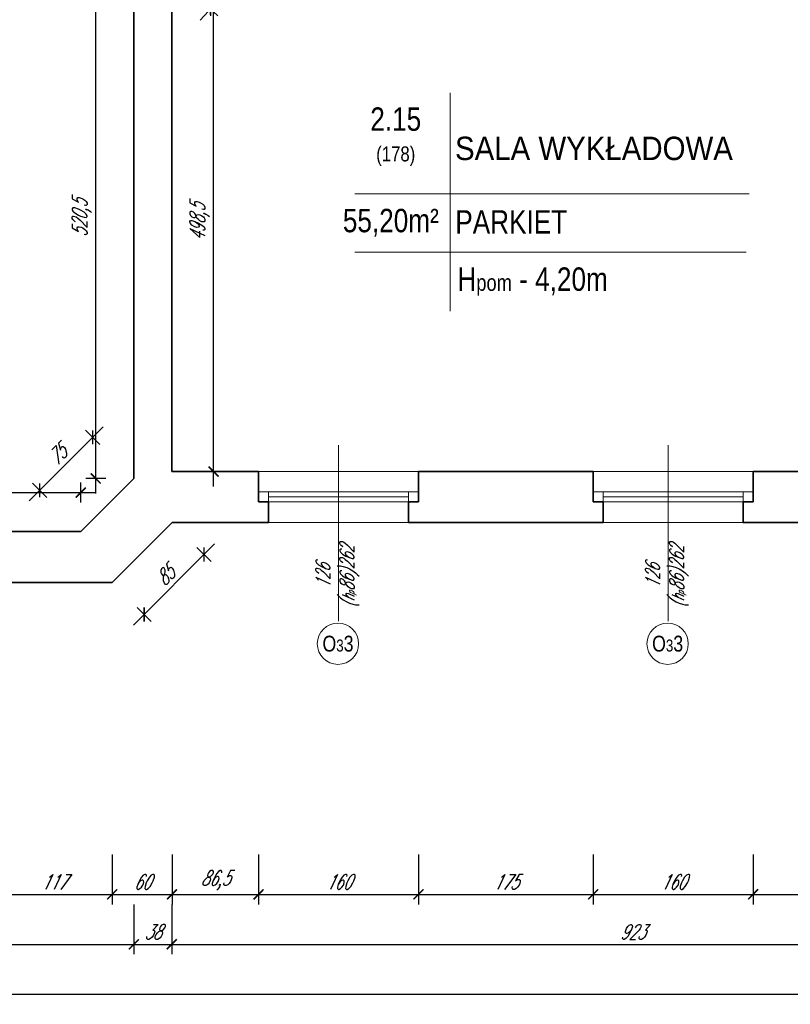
# Model space of a CAD drawing. Header units: millimetres. Extents: x 402 to 79005, y -7782 to 89952.
# Tile 83 of 256: x 22684 to 23455, y 20729 to 21714. Entities that reach past the tile are written whole.
import ezdxf

# ---------------------------------------------------------------- set-up
doc = ezdxf.new("R2010")
doc.units = ezdxf.units.MM
doc.header["$LTSCALE"] = 10
doc.layers.get('0').update_dxf_attribs({"lineweight": 0})
doc.layers.get('Defpoints').update_dxf_attribs({"color": 253})
for name, color, linetype, lineweight in [('01 parter - ściany', 253, 'Continuous', 35), ('03-01_okna', 253, 'Continuous', 15), ('04-1_widok', 253, 'Continuous', 5), ('05-01_wymiary', 253, 'Continuous', 5), ('05-03_opis', 253, 'Continuous', 5)]:
    doc.layers.add(name, color=color, linetype=linetype, lineweight=lineweight)
doc.styles.add('ariel', font='ARIAL.TTF', dxfattribs={"width": 0.8})
doc.styles.add('ariel_wym', font='simplex.shx', dxfattribs={"width": 0.65, "oblique": 25})
doc.dimstyles.new('ariel 50', dxfattribs={"dimtxt": 15, "dimasz": 10, "dimexe": 10, "dimexo": 0, "dimgap": 5, "dimtad": 1, "dimdec": 1, "dimrnd": 0.5, "dimtxsty": 'ariel_wym', "dimblk": 'ARCHTICK', "dimcen": 2.5, "dimdle": 15, "dimazin": 0, "dimtfac": 1, "dimtdec": 1, "dimtix": 1, "dimtmove": 0, "dimatfit": 3, "dimldrblk": 'DOT', "dimfxl": 0, "dimarcsym": 0})
doc.dimstyles.new('ariel 50 wnętrze', dxfattribs={"dimtxt": 15, "dimasz": 10, "dimexe": 10, "dimexo": 0, "dimgap": 5, "dimtad": 1, "dimdec": 1, "dimrnd": 0.5, "dimtxsty": 'ariel_wym', "dimblk": 'ARCHTICK', "dimcen": 2.5, "dimdle": 15, "dimazin": 0, "dimtfac": 1, "dimtdec": 1, "dimtix": 1, "dimtmove": 0, "dimatfit": 3, "dimldrblk": 'DOT', "dimfxl": 0, "dimarcsym": 0})

# ---------------------------------------------------------------- blocks, each defined once
blk = doc.blocks.new('_ArchTick')
at = {"color": 0, "linetype": 'ByBlock', "const_width": 0.15}
blk.add_lwpolyline([(-0.5, -0.5), (0.5, 0.5)], dxfattribs=at)
blk = doc.blocks.new('*D2562')
at = {"layer": '05-01_wymiary', "color": 0, "lineweight": -2}
for p, q in [((22659.46, 20878.64), (22659.46, 20828.64)), ((22776.33, 20878.64), (22776.33, 20828.64)), ((22644.46, 20838.64), (22791.33, 20838.64))]:
    blk.add_line(p, q, dxfattribs=at)
at = {"layer": 'Defpoints', "color": 0}
for p in [(22659.46, 21201.69), (22776.33, 21150.69), (22776.33, 20838.64)]:
    blk.add_point(p, dxfattribs=at)
at = {"layer": '05-01_wymiary', "color": 0, "lineweight": -2, "xscale": 10, "yscale": 10, "zscale": 10, "rotation": 180}
blk.add_blockref('_ArchTick', (22659.46, 20838.64), dxfattribs=at)
at = {"layer": '05-01_wymiary', "color": 0, "lineweight": -2, "xscale": 10, "yscale": 10, "zscale": 10}
blk.add_blockref('_ArchTick', (22776.33, 20838.64), dxfattribs=at)
at = {"layer": '05-01_wymiary', "color": 0, "insert": (22717.9, 20851.14), "char_height": 15, "attachment_point": 5, "style": 'ariel_wym'}
blk.add_mtext('117', dxfattribs=at)
blk = doc.blocks.new('_Dot')
at = {"color": 0, "linetype": 'ByBlock', "lineweight": -2}
blk.add_line((-0.5, 0), (-1, 0), dxfattribs=at)
at = {"color": 0, "linetype": 'ByBlock', "const_width": 0.5}
blk.add_lwpolyline([(-0.25, 0, 1), (0.25, 0, 1)], format="xyb", close=True, dxfattribs=at)
blk = doc.blocks.new('*D2563')
at = {"layer": '05-01_wymiary', "color": 0, "lineweight": -2}
for p, q in [((22776.33, 20878.64), (22776.33, 20828.64)), ((22836.33, 20878.64), (22836.33, 20828.64)), ((22761.33, 20838.64), (22851.33, 20838.64))]:
    blk.add_line(p, q, dxfattribs=at)
at = {"layer": 'Defpoints', "color": 0}
for p in [(22836.33, 21210.69), (22776.33, 21150.69), (22836.33, 20838.64)]:
    blk.add_point(p, dxfattribs=at)
at = {"layer": '05-01_wymiary', "color": 0, "lineweight": -2, "xscale": 10, "yscale": 10, "zscale": 10, "rotation": 180}
blk.add_blockref('_ArchTick', (22776.33, 20838.64), dxfattribs=at)
at = {"layer": '05-01_wymiary', "color": 0, "lineweight": -2, "xscale": 10, "yscale": 10, "zscale": 10}
blk.add_blockref('_ArchTick', (22836.33, 20838.64), dxfattribs=at)
at = {"layer": '05-01_wymiary', "color": 0, "insert": (22806.33, 20851.14), "char_height": 15, "attachment_point": 5, "style": 'ariel_wym'}
blk.add_mtext('60', dxfattribs=at)
blk = doc.blocks.new('*D2564')
at = {"layer": '05-01_wymiary', "color": 0, "lineweight": -2}
for p, q in [((22836.33, 20878.64), (22836.33, 20828.64)), ((22922.99, 20878.64), (22922.99, 20828.64)), ((22821.33, 20838.64), (22937.99, 20838.64))]:
    blk.add_line(p, q, dxfattribs=at)
at = {"layer": 'Defpoints', "color": 0}
for p in [(22922.99, 21261.69), (22836.33, 21210.69), (22922.99, 20838.64)]:
    blk.add_point(p, dxfattribs=at)
at = {"layer": '05-01_wymiary', "color": 0, "lineweight": -2, "xscale": 10, "yscale": 10, "zscale": 10, "rotation": 180}
blk.add_blockref('_ArchTick', (22836.33, 20838.64), dxfattribs=at)
at = {"layer": '05-01_wymiary', "color": 0, "lineweight": -2, "xscale": 10, "yscale": 10, "zscale": 10}
blk.add_blockref('_ArchTick', (22922.99, 20838.64), dxfattribs=at)
at = {"layer": '05-01_wymiary', "color": 0, "insert": (22879.66, 20852.57), "char_height": 15, "attachment_point": 5, "style": 'ariel_wym'}
blk.add_mtext('86,5', dxfattribs=at)
blk = doc.blocks.new('*D2565')
at = {"layer": '05-01_wymiary', "color": 0, "lineweight": -2}
for p, q in [((22922.99, 20878.64), (22922.99, 20828.64)), ((23082.99, 20878.64), (23082.99, 20828.64)), ((22907.99, 20838.64), (23097.99, 20838.64))]:
    blk.add_line(p, q, dxfattribs=at)
at = {"layer": 'Defpoints', "color": 0}
for p in [(22922.99, 21261.69), (23082.99, 21261.69), (23082.99, 20838.64)]:
    blk.add_point(p, dxfattribs=at)
at = {"layer": '05-01_wymiary', "color": 0, "lineweight": -2, "xscale": 10, "yscale": 10, "zscale": 10, "rotation": 180}
blk.add_blockref('_ArchTick', (22922.99, 20838.64), dxfattribs=at)
at = {"layer": '05-01_wymiary', "color": 0, "lineweight": -2, "xscale": 10, "yscale": 10, "zscale": 10}
blk.add_blockref('_ArchTick', (23082.99, 20838.64), dxfattribs=at)
at = {"layer": '05-01_wymiary', "color": 0, "insert": (23002.99, 20851.14), "char_height": 15, "attachment_point": 5, "style": 'ariel_wym'}
blk.add_mtext('160', dxfattribs=at)
blk = doc.blocks.new('*D2566')
at = {"layer": '05-01_wymiary', "color": 0, "lineweight": -2}
for p, q in [((23082.99, 20878.64), (23082.99, 20828.64)), ((23257.99, 20878.64), (23257.99, 20828.64)), ((23067.99, 20838.64), (23272.99, 20838.64))]:
    blk.add_line(p, q, dxfattribs=at)
at = {"layer": 'Defpoints', "color": 0}
for p in [(23082.99, 21261.69), (23257.99, 21261.69), (23257.99, 20838.64)]:
    blk.add_point(p, dxfattribs=at)
at = {"layer": '05-01_wymiary', "color": 0, "lineweight": -2, "xscale": 10, "yscale": 10, "zscale": 10, "rotation": 180}
blk.add_blockref('_ArchTick', (23082.99, 20838.64), dxfattribs=at)
at = {"layer": '05-01_wymiary', "color": 0, "lineweight": -2, "xscale": 10, "yscale": 10, "zscale": 10}
blk.add_blockref('_ArchTick', (23257.99, 20838.64), dxfattribs=at)
at = {"layer": '05-01_wymiary', "color": 0, "insert": (23170.49, 20851.14), "char_height": 15, "attachment_point": 5, "style": 'ariel_wym'}
blk.add_mtext('175', dxfattribs=at)
blk = doc.blocks.new('*D2567')
at = {"layer": '05-01_wymiary', "color": 0, "lineweight": -2}
for p, q in [((23257.99, 20878.64), (23257.99, 20828.64)), ((23417.99, 20878.64), (23417.99, 20828.64)), ((23242.99, 20838.64), (23432.99, 20838.64))]:
    blk.add_line(p, q, dxfattribs=at)
at = {"layer": 'Defpoints', "color": 0}
for p in [(23257.99, 21261.69), (23417.99, 21261.69), (23417.99, 20838.64)]:
    blk.add_point(p, dxfattribs=at)
at = {"layer": '05-01_wymiary', "color": 0, "lineweight": -2, "xscale": 10, "yscale": 10, "zscale": 10, "rotation": 180}
blk.add_blockref('_ArchTick', (23257.99, 20838.64), dxfattribs=at)
at = {"layer": '05-01_wymiary', "color": 0, "lineweight": -2, "xscale": 10, "yscale": 10, "zscale": 10}
blk.add_blockref('_ArchTick', (23417.99, 20838.64), dxfattribs=at)
at = {"layer": '05-01_wymiary', "color": 0, "insert": (23337.99, 20851.14), "char_height": 15, "attachment_point": 5, "style": 'ariel_wym'}
blk.add_mtext('160', dxfattribs=at)
blk = doc.blocks.new('*D2568')
at = {"layer": '05-01_wymiary', "color": 0, "lineweight": -2}
for p, q in [((23417.99, 20878.64), (23417.99, 20828.64)), ((23592.99, 20878.64), (23592.99, 20828.64)), ((23402.99, 20838.64), (23607.99, 20838.64))]:
    blk.add_line(p, q, dxfattribs=at)
at = {"layer": 'Defpoints', "color": 0}
for p in [(23417.99, 21261.69), (23592.99, 21261.69), (23592.99, 20838.64)]:
    blk.add_point(p, dxfattribs=at)
at = {"layer": '05-01_wymiary', "color": 0, "lineweight": -2, "xscale": 10, "yscale": 10, "zscale": 10, "rotation": 180}
blk.add_blockref('_ArchTick', (23417.99, 20838.64), dxfattribs=at)
at = {"layer": '05-01_wymiary', "color": 0, "lineweight": -2, "xscale": 10, "yscale": 10, "zscale": 10}
blk.add_blockref('_ArchTick', (23592.99, 20838.64), dxfattribs=at)
at = {"layer": '05-01_wymiary', "color": 0, "insert": (23505.49, 20851.14), "char_height": 15, "attachment_point": 5, "style": 'ariel_wym'}
blk.add_mtext('175', dxfattribs=at)
blk = doc.blocks.new('*D2060')
at = {"layer": '05-01_wymiary', "color": 0, "lineweight": -2}
for p, q in [((22246.18, 20828.64), (22246.18, 20778.64)), ((22798, 20828.64), (22798, 20778.64)), ((22231.18, 20788.64), (22813, 20788.64))]:
    blk.add_line(p, q, dxfattribs=at)
at = {"layer": 'Defpoints', "color": 0}
for p in [(22798, 21254.74), (22246.18, 21150.69), (22798, 20788.64)]:
    blk.add_point(p, dxfattribs=at)
at = {"layer": '05-01_wymiary', "color": 0, "lineweight": -2, "xscale": 10, "yscale": 10, "zscale": 10, "rotation": 180}
blk.add_blockref('_ArchTick', (22246.18, 20788.64), dxfattribs=at)
at = {"layer": '05-01_wymiary', "color": 0, "lineweight": -2, "xscale": 10, "yscale": 10, "zscale": 10}
blk.add_blockref('_ArchTick', (22798, 20788.64), dxfattribs=at)
at = {"layer": '05-01_wymiary', "color": 0, "insert": (22522.09, 20801.14), "char_height": 15, "attachment_point": 5, "style": 'ariel_wym'}
blk.add_mtext('552', dxfattribs=at)
blk = doc.blocks.new('*D2061')
at = {"layer": '05-01_wymiary', "color": 0, "lineweight": -2}
for p, q in [((22798, 20828.64), (22798, 20778.64)), ((22835.99, 20828.64), (22835.99, 20778.64)), ((22783, 20788.64), (22850.99, 20788.64))]:
    blk.add_line(p, q, dxfattribs=at)
at = {"layer": 'Defpoints', "color": 0}
for p in [(22835.99, 21261.69), (22798, 21254.74), (22835.99, 20788.64)]:
    blk.add_point(p, dxfattribs=at)
at = {"layer": '05-01_wymiary', "color": 0, "lineweight": -2, "xscale": 10, "yscale": 10, "zscale": 10, "rotation": 180}
blk.add_blockref('_ArchTick', (22798, 20788.64), dxfattribs=at)
at = {"layer": '05-01_wymiary', "color": 0, "lineweight": -2, "xscale": 10, "yscale": 10, "zscale": 10}
blk.add_blockref('_ArchTick', (22835.99, 20788.64), dxfattribs=at)
at = {"layer": '05-01_wymiary', "color": 0, "insert": (22816.99, 20801.14), "char_height": 15, "attachment_point": 5, "style": 'ariel_wym'}
blk.add_mtext('38', dxfattribs=at)
blk = doc.blocks.new('*D2062')
at = {"layer": '05-01_wymiary', "color": 0, "lineweight": -2}
for p, q in [((22835.99, 20828.64), (22835.99, 20778.64)), ((23759, 20828.64), (23759, 20778.64)), ((22820.99, 20788.64), (23774, 20788.64))]:
    blk.add_line(p, q, dxfattribs=at)
at = {"layer": 'Defpoints', "color": 0}
for p in [(22835.99, 21261.69), (23759, 21261.69), (23759, 20788.64)]:
    blk.add_point(p, dxfattribs=at)
at = {"layer": '05-01_wymiary', "color": 0, "lineweight": -2, "xscale": 10, "yscale": 10, "zscale": 10, "rotation": 180}
blk.add_blockref('_ArchTick', (22835.99, 20788.64), dxfattribs=at)
at = {"layer": '05-01_wymiary', "color": 0, "lineweight": -2, "xscale": 10, "yscale": 10, "zscale": 10}
blk.add_blockref('_ArchTick', (23759, 20788.64), dxfattribs=at)
at = {"layer": '05-01_wymiary', "color": 0, "insert": (23297.49, 20801.14), "char_height": 15, "attachment_point": 5, "style": 'ariel_wym'}
blk.add_mtext('923', dxfattribs=at)
blk = doc.blocks.new('*D2077')
at = {"layer": '05-01_wymiary', "color": 0, "lineweight": -2}
for p, q in [((22097.49, 20778.64), (22097.49, 20728.64)), ((27671, 20778.64), (27671, 20728.64)), ((22082.49, 20738.64), (27686, 20738.64))]:
    blk.add_line(p, q, dxfattribs=at)
at = {"layer": 'Defpoints', "color": 0}
for p in [(22097.49, 21282.76), (27671, 21282.76), (27671, 20738.64)]:
    blk.add_point(p, dxfattribs=at)
at = {"layer": '05-01_wymiary', "color": 0, "lineweight": -2, "xscale": 10, "yscale": 10, "zscale": 10, "rotation": 180}
blk.add_blockref('_ArchTick', (22097.49, 20738.64), dxfattribs=at)
at = {"layer": '05-01_wymiary', "color": 0, "lineweight": -2, "xscale": 10, "yscale": 10, "zscale": 10}
blk.add_blockref('_ArchTick', (27671, 20738.64), dxfattribs=at)
at = {"layer": '05-01_wymiary', "color": 0, "insert": (24884.24, 20752.57), "char_height": 15, "attachment_point": 5, "style": 'ariel_wym'}
blk.add_mtext('5573,5', dxfattribs=at)
blk = doc.blocks.new('*D2524')
at = {"layer": '05-01_wymiary', "color": 0, "lineweight": -2}
for p, q in [((22877.89, 21246.69), (22877.89, 21775.4)), ((22867.89, 21760.4), (22887.89, 21760.4)), ((22867.89, 21261.69), (22887.89, 21261.69))]:
    blk.add_line(p, q, dxfattribs=at)
at = {"layer": 'Defpoints', "color": 0}
for p in [(22836, 21760.4), (22877.89, 21760.4), (22836, 21261.69)]:
    blk.add_point(p, dxfattribs=at)
at = {"layer": '05-01_wymiary', "color": 0, "lineweight": -2, "xscale": 10, "yscale": 10, "zscale": 10}
for p, rotation in [((22877.89, 21760.4), 90), ((22877.89, 21261.69), 270)]:
    blk.add_blockref('_ArchTick', p, dxfattribs=dict(at, rotation=rotation))
at = {"layer": '05-01_wymiary', "color": 0, "insert": (22863.96, 21511.04), "char_height": 15, "attachment_point": 5, "rotation": 90, "style": 'ariel_wym'}
blk.add_mtext('498,5', dxfattribs=at)
blk = doc.blocks.new('*D2534')
at = {"layer": '05-01_wymiary', "color": 0, "lineweight": -2}
for p, q in [((22977.42, 21834.6), (22864.5, 21713.36)), ((22959.88, 21830.44), (22974.51, 21816.81)), ((22867.4, 21731.15), (22882.04, 21717.52))]:
    blk.add_line(p, q, dxfattribs=at)
at = {"layer": 'Defpoints', "color": 0}
for p in [(22928.47, 21859.69), (22836, 21760.4), (22874.72, 21724.33)]:
    blk.add_point(p, dxfattribs=at)
at = {"layer": '05-01_wymiary', "color": 0, "lineweight": -2, "xscale": 10, "yscale": 10, "zscale": 10}
for p, rotation in [((22967.19, 21823.62), 47.035505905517), ((22874.72, 21724.33), 227.035505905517)]:
    blk.add_blockref('_ArchTick', p, dxfattribs=dict(at, rotation=rotation))
at = {"layer": '05-01_wymiary', "color": 0, "insert": (22910.76, 21783.47), "char_height": 15, "attachment_point": 5, "rotation": 47.03551, "style": 'ariel_wym'}
blk.add_mtext('135,5', dxfattribs=at)
blk = doc.blocks.new('*D2535')
at = {"layer": '05-01_wymiary', "color": 0, "lineweight": -2}
for p, q in [((22759.93, 21239.74), (22759.93, 21790.35)), ((22769.93, 21775.35), (22749.93, 21775.35)), ((22769.93, 21254.74), (22749.93, 21254.74))]:
    blk.add_line(p, q, dxfattribs=at)
at = {"layer": 'Defpoints', "color": 0}
for p in [(22759.93, 21775.35), (22798, 21775.35), (22798, 21254.74)]:
    blk.add_point(p, dxfattribs=at)
at = {"layer": '05-01_wymiary', "color": 0, "lineweight": -2, "xscale": 10, "yscale": 10, "zscale": 10}
for p, rotation in [((22759.93, 21775.35), 90), ((22759.93, 21254.74), 270)]:
    blk.add_blockref('_ArchTick', p, dxfattribs=dict(at, rotation=rotation))
at = {"layer": '05-01_wymiary', "color": 0, "insert": (22746, 21515.05), "char_height": 15, "attachment_point": 5, "rotation": 90, "style": 'ariel_wym'}
blk.add_mtext('520,5', dxfattribs=at)
blk = doc.blocks.new('*D2536')
at = {"layer": '05-01_wymiary', "color": 0, "lineweight": -2}
for p, q in [((22693.17, 21232.25), (22767.44, 21306.52)), ((22763.9, 21288.84), (22749.76, 21302.98)), ((22710.85, 21235.78), (22696.71, 21249.92))]:
    blk.add_line(p, q, dxfattribs=at)
at = {"layer": 'Defpoints', "color": 0}
for p in [(22756.83, 21295.91), (22798, 21254.74), (22744.94, 21201.69)]:
    blk.add_point(p, dxfattribs=at)
at = {"layer": '05-01_wymiary', "color": 0, "lineweight": -2, "xscale": 10, "yscale": 10, "zscale": 10}
for p, rotation in [((22756.83, 21295.91), 44.99999999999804), ((22703.78, 21242.85), 224.999999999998)]:
    blk.add_blockref('_ArchTick', p, dxfattribs=dict(at, rotation=rotation))
at = {"layer": '05-01_wymiary', "color": 0, "insert": (22721.47, 21278.22), "char_height": 15, "attachment_point": 5, "rotation": 45, "style": 'ariel_wym'}
blk.add_mtext('75', dxfattribs=at)
blk = doc.blocks.new('*D2537')
at = {"layer": '05-01_wymiary', "color": 0, "lineweight": -2}
for p, q in [((22878.98, 21189.25), (22797.77, 21108.04)), ((22861.31, 21185.72), (22875.45, 21171.57)), ((22801.31, 21125.72), (22815.45, 21111.57))]:
    blk.add_line(p, q, dxfattribs=at)
at = {"layer": 'Defpoints', "color": 0}
for p in [(22836.33, 21210.69), (22776.33, 21150.69), (22808.38, 21118.65)]:
    blk.add_point(p, dxfattribs=at)
at = {"layer": '05-01_wymiary', "color": 0, "lineweight": -2, "xscale": 10, "yscale": 10, "zscale": 10}
for p, rotation in [((22868.38, 21178.65), 45), ((22808.38, 21118.65), 225)]:
    blk.add_blockref('_ArchTick', p, dxfattribs=dict(at, rotation=rotation))
at = {"layer": '05-01_wymiary', "color": 0, "insert": (22829.54, 21157.48), "char_height": 15, "attachment_point": 5, "rotation": 45, "style": 'ariel_wym'}
blk.add_mtext('85', dxfattribs=at)
blk = doc.blocks.new('*D2031')
at = {"layer": '05-01_wymiary', "color": 0, "lineweight": -2}
for p, q in [((22265.56, 21230.55), (22265.56, 21250.55)), ((22744.94, 21230.55), (22744.94, 21250.55)), ((22250.56, 21240.55), (22759.94, 21240.55))]:
    blk.add_line(p, q, dxfattribs=at)
at = {"layer": 'Defpoints', "color": 0}
for p in [(22744.94, 21240.55), (22265.56, 21201.69), (22744.94, 21201.69)]:
    blk.add_point(p, dxfattribs=at)
at = {"layer": '05-01_wymiary', "color": 0, "lineweight": -2, "xscale": 10, "yscale": 10, "zscale": 10, "rotation": 180}
blk.add_blockref('_ArchTick', (22265.56, 21240.55), dxfattribs=at)
at = {"layer": '05-01_wymiary', "color": 0, "lineweight": -2, "xscale": 10, "yscale": 10, "zscale": 10}
blk.add_blockref('_ArchTick', (22744.94, 21240.55), dxfattribs=at)
at = {"layer": '05-01_wymiary', "color": 0, "insert": (22505.25, 21254.48), "char_height": 15, "attachment_point": 5, "style": 'ariel_wym'}
blk.add_mtext('479,5', dxfattribs=at)

msp = doc.modelspace()

# ---------------------------------------------------------------- linework, layer by layer
at = {"layer": '01 parter - ściany'}
for p, q in [((22798, 21254.74), (22798, 21775.35)), ((22836, 21261.69), (22836, 21760.4)), ((22835.99, 21261.69), (22922.99, 21261.69)), ((22922.99, 21261.69), (22922.99, 21231.19)), ((23082.99, 21261.69), (23257.99, 21261.69)), ((23082.99, 21261.69), (23082.99, 21231.19)), ((23257.99, 21261.69), (23257.99, 21231.19)), ((23417.99, 21261.69), (23592.99, 21261.69)), ((23417.99, 21261.69), (23417.99, 21231.19)), ((22798, 21254.74), (22744.94, 21201.69)), ((22922.99, 21231.19), (22932.99, 21231.19)), ((22932.99, 21231.19), (22932.99, 21210.69)), ((23082.99, 21231.19), (23072.99, 21231.19)), ((23072.99, 21231.19), (23072.99, 21210.69)), ((23257.99, 21231.19), (23267.99, 21231.19)), ((23267.99, 21231.19), (23267.99, 21210.69)), ((23417.99, 21231.19), (23407.99, 21231.19)), ((23407.99, 21231.19), (23407.99, 21210.69)), ((22836.33, 21210.69), (22776.33, 21150.69)), ((22836.33, 21210.69), (22922.99, 21210.69)), ((22932.99, 21210.69), (22922.99, 21210.69)), ((23072.99, 21210.69), (23082.99, 21210.69)), ((23082.99, 21210.69), (23267.99, 21210.69)), ((23407.99, 21210.69), (23602.99, 21210.69)), ((22744.94, 21201.69), (22659.46, 21201.69)), ((22649.46, 21150.69), (22776.33, 21150.69))]:
    msp.add_line(p, q, dxfattribs=at)
at = {"layer": '03-01_okna', "linetype": 'Continuous', "lineweight": 0}
for p, q in [((23082.99, 21241.19), (22922.99, 21241.19)), ((22932.99, 21241.19), (22932.99, 21231.19)), ((23072.99, 21241.19), (23072.99, 21231.19)), ((23417.99, 21241.19), (23257.99, 21241.19)), ((23267.99, 21241.19), (23267.99, 21231.19)), ((23407.99, 21241.19), (23407.99, 21231.19)), ((23082.99, 21231.19), (22922.99, 21231.19)), ((23072.99, 21236.19), (22932.99, 21236.19)), ((23417.99, 21231.19), (23257.99, 21231.19)), ((23407.99, 21236.19), (23267.99, 21236.19)), ((23082.99, 21210.69), (22922.99, 21210.69)), ((23407.99, 21210.69), (23257.99, 21210.69))]:
    msp.add_line(p, q, dxfattribs=at)
at = {"layer": '04-1_widok'}
for p, q in [((22922.99, 21261.69), (23082.99, 21261.69)), ((23257.99, 21261.69), (23417.99, 21261.69))]:
    msp.add_line(p, q, dxfattribs=at)
at = {"layer": '05-03_opis'}
for p, q in [((23114.75, 21640.6), (23114.75, 21422.2)), ((23019.49, 21539.46), (23413.99, 21539.46)), ((23019.25, 21481.1), (23410.95, 21481.1))]:
    msp.add_line(p, q, dxfattribs=at)
at = {"layer": '05-03_opis', "lineweight": 0}
for p, q in [((23002.99, 21288.07), (23002.99, 21112.06)), ((23332.99, 21288.07), (23332.99, 21112.06))]:
    msp.add_line(p, q, dxfattribs=at)
for centre in [(23002.49, 21089.37), (23332.49, 21089.37)]:
    msp.add_circle(centre, 20.69, dxfattribs=at)

# ---------------------------------------------------------------- texts
at = {"layer": '05-03_opis', "char_height": 23.4234, "style": 'ariel'}
for s, insert, width, attachment_point in [('{\\fArial|b0|i0|c238|p34;2.15\\P\\H0.6404x;(178)}', (23060.3, 21596.67), 108.9126, 5), ('\\W0.9;{\\fArial|b0|i0|c238|p34;SALA WYKŁADOWA}', (23119.64, 21584.77), 356.6375, 4), ('{\\fArial|b0|i0|c238|p34;55,20m²}', (23055.36, 21510.56), 108.9126, 5), ('{\\fArial|b0|i0|c238|p34;PARKIET}', (23119.94, 21511.39), 322.789, 4), ('{\\fArial|b0|i0|c238|p34; H\\H0.7x;pom\\H1.429x; - 4,20m}', (23114.75, 21451.65), 322.789, 4)]:
    msp.add_mtext(s, dxfattribs=dict(at, insert=insert, width=width, attachment_point=attachment_point))
at = {"layer": '05-03_opis', "lineweight": 0, "char_height": 14.4, "width": 62.6613, "attachment_point": 5, "rotation": 90, "style": 'ariel_wym'}
for insert in [(23001.92, 21156.94), (23331.92, 21156.94)]:
    msp.add_mtext('126\\P({\\H0.8333x;h\\H0.6x;p}86)262', dxfattribs=dict(at, insert=insert))
at = {"layer": '05-03_opis', "lineweight": 0, "char_height": 15.84, "width": 75.1935, "attachment_point": 5, "style": 'ariel'}
for insert in [(23002.49, 21089.37), (23332.49, 21089.37)]:
    msp.add_mtext('O{\\H0.7576x;3}3', dxfattribs=dict(at, insert=insert))

# ---------------------------------------------------------------- dimensions: what is measured, and where the dimension line sits
at = {"layer": '05-01_wymiary'}
for p1, p2, distance, picture, middle in [((22928.47, 21859.69), (22836, 21760.4), 52.92, '*D2534', (22910.76, 21783.47)), ((22744.94, 21201.69), (22798, 21254.74), 58.22, '*D2536', (22721.47, 21278.22)), ((22265.56, 21201.69), (22744.94, 21201.69), 38.87, '*D2031', (22505.25, 21254.48)), ((22836.33, 21210.69), (22776.33, 21150.69), 45.32, '*D2537', (22829.54, 21157.48))]:
    dim = msp.add_aligned_dim(p1=p1, p2=p2, distance=distance, dimstyle='ariel 50 wnętrze', dxfattribs=at)
    dim.commit()
    dim.dimension.update_dxf_attribs({"geometry": picture, "text_midpoint": middle})
for base, p1, p2, picture, middle in [((22759.93, 21775.35), (22798, 21254.74), (22798, 21775.35), '*D2535', (22746, 21515.05)), ((22877.89, 21760.4), (22836, 21261.69), (22836, 21760.4), '*D2524', (22863.96, 21511.04))]:
    dim = msp.add_linear_dim(base=base, p1=p1, p2=p2, angle=90, dimstyle='ariel 50 wnętrze', dxfattribs=at)
    dim.commit()
    dim.dimension.update_dxf_attribs({"geometry": picture, "text_midpoint": middle})
dim = msp.add_linear_dim(base=(27671, 20738.64), p1=(22097.49, 21282.76), p2=(27671, 21282.76), dimstyle='ariel 50', dxfattribs=at)
dim.commit()
dim.dimension.update_dxf_attribs({"geometry": '*D2077', "text_midpoint": (24884.24, 20752.57)})
for base, p1, p2, picture, middle in [((22835.99, 20788.64), (22798, 21254.74), (22835.99, 21261.69), '*D2061', (22816.99, 20801.14)), ((23759, 20788.64), (22835.99, 21261.69), (23759, 21261.69), '*D2062', (23297.49, 20801.14)), ((22922.99, 20838.64), (22836.33, 21210.69), (22922.99, 21261.69), '*D2564', (22879.66, 20852.57)), ((23082.99, 20838.64), (22922.99, 21261.69), (23082.99, 21261.69), '*D2565', (23002.99, 20851.14)), ((23257.99, 20838.64), (23082.99, 21261.69), (23257.99, 21261.69), '*D2566', (23170.49, 20851.14)), ((23417.99, 20838.64), (23257.99, 21261.69), (23417.99, 21261.69), '*D2567', (23337.99, 20851.14)), ((23592.99, 20838.64), (23417.99, 21261.69), (23592.99, 21261.69), '*D2568', (23505.49, 20851.14)), ((22798, 20788.64), (22246.18, 21150.69), (22798, 21254.74), '*D2060', (22522.09, 20801.14)), ((22836.33, 20838.64), (22776.33, 21150.69), (22836.33, 21210.69), '*D2563', (22806.33, 20851.14)), ((22776.33, 20838.64), (22659.46, 21201.69), (22776.33, 21150.69), '*D2562', (22717.9, 20851.14))]:
    dim = msp.add_linear_dim(base=base, p1=p1, p2=p2, dimstyle='ariel 50', override={"dimtmove": 1}, dxfattribs=at)
    dim.commit()
    dim.dimension.update_dxf_attribs({"geometry": picture, "text_midpoint": middle})

doc.saveas('drawing.dxf')
